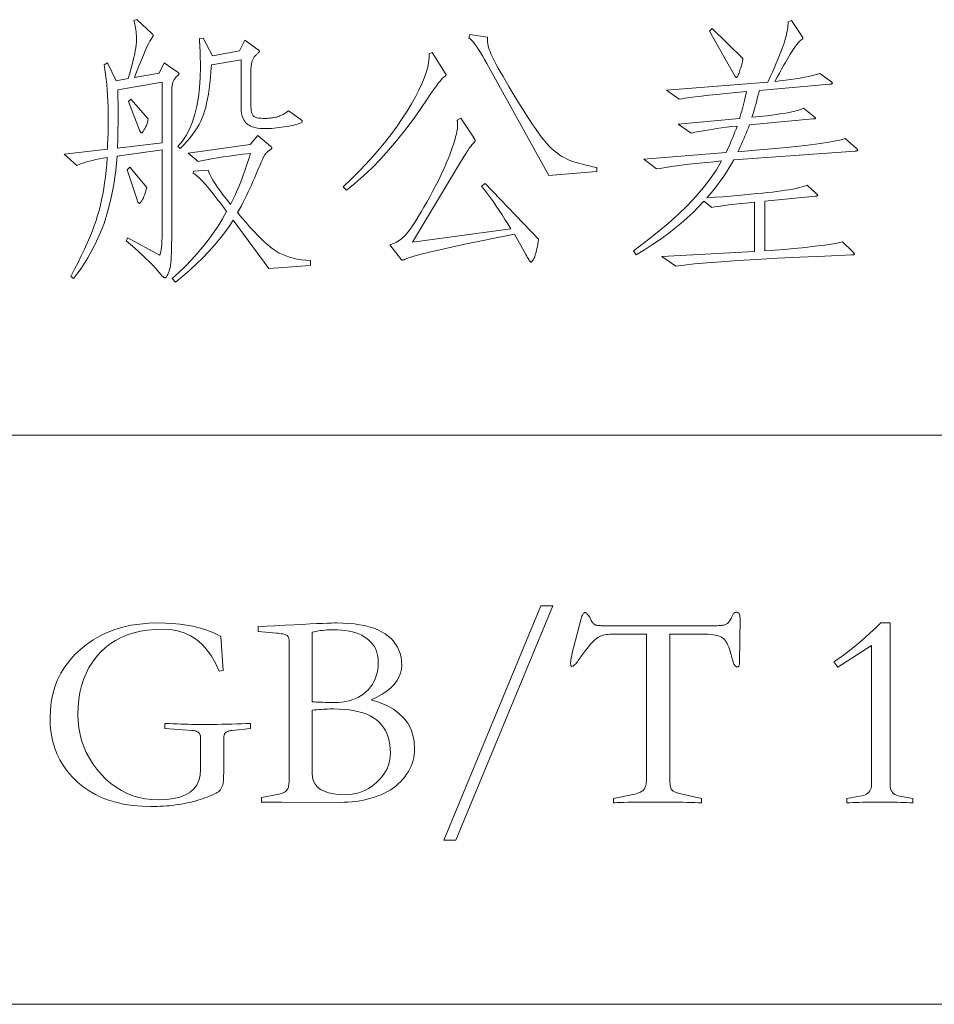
# Model space of a CAD drawing. Extents: x 0 to 1189, y 0 to 841.
# Tile 96 of 129: x 1041 to 1053, y 62 to 74. Entities that reach past the tile are written whole.
import ezdxf

# ---------------------------------------------------------------- set-up
doc = ezdxf.new("R2010")
doc.units = 0

msp = doc.modelspace()

# ---------------------------------------------------------------- linework, layer by layer
at = {"color": 7, "lineweight": 13}
for p, q in [((1026.5, 69), (1064, 69)), ((1026.5, 62), (1064, 62))]:
    msp.add_line(p, q, dxfattribs=at)
for points in [[(1043.234, 73.579), (1043.405, 73.461), (1043.406, 73.459), (1043.408, 73.457), (1043.41, 73.455), (1043.411, 73.453), (1043.412, 73.451), (1043.413, 73.45), (1043.414, 73.448), (1043.415, 73.447), (1043.415, 73.445), (1043.415, 73.444), (1043.415, 73.442), (1043.415, 73.441), (1043.414, 73.439), (1043.413, 73.437), (1043.412, 73.436), (1043.411, 73.434), (1043.41, 73.432), (1043.408, 73.43), (1043.406, 73.428), (1043.405, 73.426), (1043.395, 73.418), (1043.385, 73.409), (1043.377, 73.401), (1043.369, 73.392), (1043.362, 73.383), (1043.356, 73.374), (1043.35, 73.365), (1043.346, 73.356), (1043.342, 73.347), (1043.339, 73.338), (1043.336, 73.328), (1043.334, 73.317), (1043.332, 73.305), (1043.33, 73.293), (1043.328, 73.279), (1043.327, 73.265), (1043.326, 73.249), (1043.325, 73.233), (1043.325, 73.216), (1043.325, 73.197), (1043.325, 71.414), (1043.324, 71.353), (1043.323, 71.297), (1043.322, 71.246), (1043.32, 71.199), (1043.317, 71.157), (1043.313, 71.12), (1043.309, 71.087), (1043.305, 71.059), (1043.299, 71.036), (1043.293, 71.017), (1043.287, 71.001), (1043.281, 70.988), (1043.276, 70.975), (1043.271, 70.965), (1043.265, 70.956), (1043.26, 70.948), (1043.256, 70.943), (1043.251, 70.939), (1043.247, 70.936), (1043.243, 70.935), (1043.239, 70.936), (1043.235, 70.937), (1043.231, 70.938), (1043.227, 70.94), (1043.223, 70.943), (1043.218, 70.947), (1043.214, 70.951), (1043.209, 70.955), (1043.205, 70.961), (1043.2, 70.967), (1043.167, 71.005), (1043.132, 71.045), (1043.095, 71.085), (1043.055, 71.126), (1043.012, 71.168), (1042.968, 71.211), (1042.92, 71.254), (1042.87, 71.299), (1042.818, 71.344), (1042.763, 71.39), (1042.787, 71.428), (1043.176, 71.213), (1043.182, 71.224), (1043.187, 71.239), (1043.191, 71.259), (1043.196, 71.283), (1043.199, 71.313), (1043.202, 71.347), (1043.204, 71.385), (1043.206, 71.428), (1043.206, 71.476), (1043.207, 71.529), (1043.207, 72.51), (1042.652, 72.431), (1042.637, 72.254), (1042.614, 72.083), (1042.582, 71.918), (1042.541, 71.758), (1042.492, 71.605), (1042.434, 71.457), (1042.368, 71.316), (1042.293, 71.18), (1042.21, 71.049), (1042.117, 70.925), (1042.083, 70.953), (1042.129, 71.04), (1042.173, 71.125), (1042.213, 71.207), (1042.251, 71.286), (1042.285, 71.362), (1042.317, 71.436), (1042.346, 71.506), (1042.371, 71.574), (1042.394, 71.64), (1042.414, 71.702), (1042.432, 71.764), (1042.448, 71.828), (1042.463, 71.894), (1042.477, 71.962), (1042.489, 72.033), (1042.5, 72.105), (1042.51, 72.179), (1042.518, 72.255), (1042.525, 72.333), (1042.53, 72.413), (1042.482, 72.405), (1042.436, 72.397), (1042.392, 72.389), (1042.351, 72.379), (1042.313, 72.37), (1042.277, 72.36), (1042.244, 72.35), (1042.213, 72.339), (1042.185, 72.328), (1042.159, 72.316), (1042, 72.455), (1042.534, 72.517), (1042.536, 72.554), (1042.537, 72.59), (1042.539, 72.627), (1042.54, 72.663), (1042.542, 72.699), (1042.542, 72.734), (1042.543, 72.77), (1042.544, 72.805), (1042.544, 72.84), (1042.544, 72.875), (1042.544, 72.955), (1042.542, 73.032), (1042.539, 73.106), (1042.536, 73.178), (1042.531, 73.248), (1042.525, 73.314), (1042.519, 73.378), (1042.511, 73.44), (1042.502, 73.498), (1042.492, 73.555), (1042.537, 73.579), (1042.641, 73.357), (1042.791, 73.385), (1042.81, 73.452), (1042.827, 73.515), (1042.842, 73.573), (1042.855, 73.627), (1042.866, 73.677), (1042.875, 73.722), (1042.882, 73.763), (1042.887, 73.8), (1042.89, 73.832), (1042.891, 73.86), (1042.891, 73.885), (1042.89, 73.911), (1042.888, 73.935), (1042.886, 73.96), (1042.883, 73.984), (1042.88, 74.008), (1042.876, 74.031), (1042.871, 74.054), (1042.866, 74.077), (1042.86, 74.099), (1042.895, 74.11), (1043.085, 73.936), (1043.087, 73.934), (1043.089, 73.932), (1043.091, 73.93), (1043.092, 73.928), (1043.093, 73.926), (1043.094, 73.924), (1043.095, 73.922), (1043.095, 73.921), (1043.096, 73.919), (1043.096, 73.917), (1043.096, 73.915), (1043.095, 73.913), (1043.095, 73.911), (1043.094, 73.909), (1043.093, 73.906), (1043.092, 73.904), (1043.091, 73.901), (1043.089, 73.898), (1043.087, 73.894), (1043.085, 73.891), (1043.072, 73.872), (1043.057, 73.846), (1043.039, 73.813), (1043.02, 73.774), (1043, 73.728), (1042.977, 73.675), (1042.952, 73.616), (1042.926, 73.55), (1042.897, 73.478), (1042.867, 73.398), (1043.172, 73.451)], [(1051.744, 72.531), (1051.748, 72.528), (1051.752, 72.525), (1051.755, 72.522), (1051.757, 72.519), (1051.76, 72.516), (1051.762, 72.514), (1051.763, 72.511), (1051.764, 72.509), (1051.765, 72.507), (1051.765, 72.505), (1051.765, 72.504), (1051.764, 72.502), (1051.762, 72.5), (1051.76, 72.499), (1051.757, 72.498), (1051.754, 72.497), (1051.75, 72.496), (1051.745, 72.495), (1051.74, 72.494), (1051.734, 72.493), (1050.239, 72.386), (1050.21, 72.335), (1050.18, 72.285), (1050.149, 72.236), (1050.118, 72.187), (1050.085, 72.14), (1050.052, 72.094), (1050.017, 72.048), (1049.982, 72.004), (1049.946, 71.96), (1049.909, 71.917), (1050.011, 71.925), (1050.108, 71.933), (1050.2, 71.941), (1050.288, 71.949), (1050.371, 71.956), (1050.449, 71.963), (1050.523, 71.97), (1050.592, 71.977), (1050.656, 71.984), (1050.716, 71.99), (1050.771, 71.996), (1050.824, 72.003), (1050.874, 72.011), (1050.921, 72.018), (1050.965, 72.026), (1051.006, 72.035), (1051.044, 72.044), (1051.079, 72.053), (1051.111, 72.063), (1051.141, 72.073), (1051.252, 71.973), (1051.255, 71.969), (1051.259, 71.966), (1051.262, 71.963), (1051.265, 71.96), (1051.267, 71.958), (1051.269, 71.956), (1051.271, 71.954), (1051.271, 71.952), (1051.272, 71.95), (1051.272, 71.948), (1051.272, 71.947), (1051.271, 71.946), (1051.27, 71.945), (1051.268, 71.943), (1051.265, 71.942), (1051.262, 71.941), (1051.259, 71.94), (1051.255, 71.94), (1051.25, 71.939), (1051.245, 71.938), (1050.62, 71.879), (1050.62, 71.265), (1050.745, 71.274), (1050.864, 71.284), (1050.976, 71.294), (1051.081, 71.304), (1051.18, 71.315), (1051.273, 71.327), (1051.359, 71.338), (1051.438, 71.35), (1051.511, 71.363), (1051.578, 71.376), (1051.703, 71.255), (1051.707, 71.251), (1051.71, 71.248), (1051.713, 71.245), (1051.716, 71.242), (1051.718, 71.239), (1051.72, 71.236), (1051.721, 71.234), (1051.723, 71.231), (1051.723, 71.229), (1051.723, 71.227), (1051.723, 71.225), (1051.722, 71.223), (1051.721, 71.222), (1051.718, 71.22), (1051.716, 71.219), (1051.712, 71.218), (1051.708, 71.217), (1051.703, 71.217), (1051.698, 71.217), (1051.692, 71.216), (1051.36, 71.203), (1051.054, 71.189), (1050.773, 71.175), (1050.518, 71.161), (1050.289, 71.147), (1050.085, 71.133), (1049.907, 71.119), (1049.755, 71.105), (1049.628, 71.092), (1049.527, 71.078), (1049.354, 71.199), (1050.495, 71.258), (1050.495, 71.865), (1050.421, 71.858), (1050.352, 71.851), (1050.288, 71.845), (1050.228, 71.838), (1050.174, 71.831), (1050.124, 71.825), (1050.078, 71.818), (1050.038, 71.812), (1050.002, 71.806), (1049.971, 71.799), (1049.871, 71.876), (1049.807, 71.807), (1049.739, 71.738), (1049.666, 71.671), (1049.589, 71.604), (1049.508, 71.537), (1049.423, 71.472), (1049.333, 71.407), (1049.239, 71.343), (1049.141, 71.279), (1049.038, 71.216), (1049.004, 71.268), (1049.156, 71.38), (1049.299, 71.491), (1049.432, 71.602), (1049.555, 71.713), (1049.669, 71.824), (1049.772, 71.934), (1049.866, 72.044), (1049.951, 72.153), (1050.025, 72.263), (1050.089, 72.372), (1049.995, 72.363), (1049.904, 72.354), (1049.816, 72.345), (1049.731, 72.336), (1049.65, 72.327), (1049.571, 72.317), (1049.496, 72.307), (1049.423, 72.296), (1049.354, 72.285), (1049.288, 72.275), (1049.135, 72.396), (1050.145, 72.476), (1050.159, 72.504), (1050.172, 72.533), (1050.186, 72.563), (1050.2, 72.594), (1050.213, 72.627), (1050.227, 72.66), (1050.24, 72.694), (1050.254, 72.729), (1050.267, 72.765), (1050.28, 72.802), (1050.214, 72.794), (1050.15, 72.786), (1050.088, 72.778), (1050.028, 72.77), (1049.971, 72.761), (1049.915, 72.752), (1049.862, 72.743), (1049.811, 72.734), (1049.762, 72.725), (1049.715, 72.715), (1049.555, 72.826), (1050.311, 72.895), (1050.32, 72.924), (1050.328, 72.954), (1050.337, 72.985), (1050.345, 73.016), (1050.354, 73.049), (1050.363, 73.082), (1050.371, 73.117), (1050.38, 73.152), (1050.389, 73.188), (1050.398, 73.225), (1050.265, 73.213), (1050.143, 73.201), (1050.032, 73.19), (1049.932, 73.18), (1049.843, 73.17), (1049.765, 73.161), (1049.699, 73.153), (1049.643, 73.145), (1049.599, 73.138), (1049.566, 73.131), (1049.413, 73.242), (1050.658, 73.343), (1050.687, 73.406), (1050.714, 73.466), (1050.739, 73.523), (1050.762, 73.576), (1050.783, 73.626), (1050.802, 73.672), (1050.819, 73.715), (1050.834, 73.754), (1050.847, 73.789), (1050.858, 73.822), (1050.867, 73.852), (1050.876, 73.881), (1050.883, 73.909), (1050.89, 73.937), (1050.896, 73.963), (1050.9, 73.989), (1050.904, 74.013), (1050.906, 74.037), (1050.908, 74.06), (1050.908, 74.082), (1050.95, 74.099), (1051.082, 73.902), (1051.083, 73.899), (1051.084, 73.896), (1051.085, 73.894), (1051.086, 73.892), (1051.087, 73.889), (1051.087, 73.887), (1051.088, 73.885), (1051.088, 73.884), (1051.089, 73.882), (1051.089, 73.881), (1051.088, 73.879), (1051.088, 73.878), (1051.088, 73.877), (1051.087, 73.875), (1051.086, 73.874), (1051.085, 73.872), (1051.083, 73.871), (1051.082, 73.87), (1051.08, 73.868), (1051.078, 73.867), (1051.069, 73.861), (1051.06, 73.854), (1051.05, 73.845), (1051.04, 73.834), (1051.029, 73.822), (1051.018, 73.808), (1051.005, 73.792), (1050.993, 73.775), (1050.979, 73.756), (1050.965, 73.735), (1050.95, 73.712), (1050.934, 73.685), (1050.916, 73.655), (1050.896, 73.622), (1050.875, 73.585), (1050.852, 73.545), (1050.828, 73.501), (1050.802, 73.454), (1050.774, 73.404), (1050.745, 73.35), (1050.812, 73.357), (1050.877, 73.365), (1050.939, 73.373), (1050.999, 73.382), (1051.056, 73.392), (1051.11, 73.402), (1051.161, 73.412), (1051.21, 73.423), (1051.256, 73.435), (1051.3, 73.447), (1051.428, 73.353), (1051.433, 73.35), (1051.437, 73.347), (1051.441, 73.344), (1051.444, 73.341), (1051.447, 73.338), (1051.449, 73.336), (1051.451, 73.333), (1051.452, 73.331), (1051.453, 73.329), (1051.453, 73.327), (1051.452, 73.326), (1051.451, 73.324), (1051.45, 73.323), (1051.447, 73.321), (1051.444, 73.32), (1051.44, 73.319), (1051.436, 73.318), (1051.431, 73.317), (1051.425, 73.316), (1051.418, 73.315), (1050.554, 73.239), (1050.543, 73.196), (1050.533, 73.155), (1050.523, 73.116), (1050.513, 73.08), (1050.503, 73.046), (1050.494, 73.014), (1050.485, 72.984), (1050.477, 72.957), (1050.468, 72.932), (1050.461, 72.909), (1050.56, 72.919), (1050.651, 72.929), (1050.735, 72.94), (1050.811, 72.95), (1050.879, 72.961), (1050.938, 72.973), (1050.99, 72.984), (1051.035, 72.996), (1051.071, 73.008), (1051.099, 73.02), (1051.22, 72.923), (1051.225, 72.919), (1051.229, 72.916), (1051.233, 72.912), (1051.236, 72.909), (1051.239, 72.906), (1051.241, 72.904), (1051.242, 72.902), (1051.244, 72.9), (1051.244, 72.898), (1051.245, 72.897), (1051.244, 72.896), (1051.243, 72.895), (1051.242, 72.894), (1051.24, 72.893), (1051.237, 72.892), (1051.233, 72.892), (1051.229, 72.891), (1051.225, 72.89), (1051.219, 72.889), (1051.213, 72.889), (1050.433, 72.816), (1050.419, 72.78), (1050.405, 72.745), (1050.391, 72.71), (1050.377, 72.676), (1050.363, 72.643), (1050.348, 72.61), (1050.334, 72.578), (1050.32, 72.547), (1050.305, 72.516), (1050.291, 72.486), (1050.507, 72.504), (1050.704, 72.522), (1050.883, 72.539), (1051.043, 72.556), (1051.184, 72.572), (1051.306, 72.588), (1051.41, 72.604), (1051.495, 72.619), (1051.561, 72.634), (1051.609, 72.649)], [(1050.353, 73.631), (1050.351, 73.618), (1050.348, 73.605), (1050.345, 73.591), (1050.342, 73.577), (1050.338, 73.563), (1050.334, 73.548), (1050.33, 73.532), (1050.325, 73.517), (1050.32, 73.5), (1050.315, 73.483), (1050.309, 73.467), (1050.304, 73.453), (1050.299, 73.44), (1050.294, 73.429), (1050.29, 73.42), (1050.285, 73.412), (1050.281, 73.406), (1050.277, 73.402), (1050.273, 73.399), (1050.27, 73.398), (1050.268, 73.399), (1050.267, 73.399), (1050.266, 73.4), (1050.264, 73.401), (1050.263, 73.402), (1050.261, 73.403), (1050.26, 73.405), (1050.259, 73.407), (1050.257, 73.41), (1050.256, 73.412), (1049.94, 73.967), (1049.975, 74.002)], [(1044.903, 72.889), (1044.908, 72.885), (1044.913, 72.882), (1044.917, 72.878), (1044.921, 72.875), (1044.924, 72.872), (1044.927, 72.869), (1044.928, 72.866), (1044.93, 72.863), (1044.931, 72.86), (1044.931, 72.857), (1044.929, 72.852), (1044.925, 72.847), (1044.917, 72.842), (1044.905, 72.837), (1044.891, 72.831), (1044.873, 72.826), (1044.853, 72.82), (1044.829, 72.814), (1044.802, 72.808), (1044.771, 72.802), (1044.74, 72.796), (1044.708, 72.791), (1044.677, 72.786), (1044.646, 72.782), (1044.615, 72.778), (1044.584, 72.776), (1044.554, 72.773), (1044.524, 72.772), (1044.494, 72.771), (1044.464, 72.771), (1044.436, 72.771), (1044.408, 72.773), (1044.383, 72.776), (1044.359, 72.781), (1044.336, 72.786), (1044.315, 72.793), (1044.296, 72.801), (1044.278, 72.811), (1044.262, 72.821), (1044.247, 72.833), (1044.234, 72.846), (1044.223, 72.861), (1044.212, 72.878), (1044.203, 72.896), (1044.195, 72.915), (1044.189, 72.937), (1044.184, 72.96), (1044.181, 72.984), (1044.179, 73.01), (1044.178, 73.038), (1044.178, 73.614), (1043.814, 73.555), (1043.808, 73.474), (1043.801, 73.398), (1043.793, 73.326), (1043.785, 73.258), (1043.776, 73.195), (1043.766, 73.136), (1043.755, 73.081), (1043.743, 73.031), (1043.73, 72.984), (1043.717, 72.942), (1043.701, 72.902), (1043.683, 72.862), (1043.662, 72.821), (1043.637, 72.78), (1043.61, 72.738), (1043.58, 72.696), (1043.547, 72.654), (1043.51, 72.611), (1043.471, 72.568), (1043.429, 72.524), (1043.401, 72.549), (1043.454, 72.613), (1043.501, 72.685), (1043.543, 72.765), (1043.579, 72.852), (1043.609, 72.946), (1043.634, 73.047), (1043.654, 73.156), (1043.667, 73.272), (1043.676, 73.396), (1043.679, 73.527), (1043.678, 73.559), (1043.678, 73.592), (1043.677, 73.625), (1043.676, 73.66), (1043.675, 73.694), (1043.674, 73.73), (1043.672, 73.766), (1043.67, 73.802), (1043.667, 73.839), (1043.665, 73.877), (1043.71, 73.884), (1043.828, 73.666), (1044.157, 73.725), (1044.223, 73.856), (1044.39, 73.738), (1044.392, 73.737), (1044.395, 73.736), (1044.397, 73.734), (1044.399, 73.732), (1044.4, 73.731), (1044.401, 73.729), (1044.402, 73.727), (1044.403, 73.725), (1044.403, 73.723), (1044.404, 73.721), (1044.403, 73.719), (1044.402, 73.716), (1044.4, 73.713), (1044.398, 73.709), (1044.395, 73.706), (1044.391, 73.701), (1044.386, 73.696), (1044.38, 73.691), (1044.374, 73.686), (1044.367, 73.679), (1044.36, 73.673), (1044.353, 73.666), (1044.347, 73.66), (1044.341, 73.652), (1044.336, 73.645), (1044.331, 73.637), (1044.326, 73.629), (1044.322, 73.621), (1044.318, 73.612), (1044.315, 73.603), (1044.312, 73.594), (1044.31, 73.583), (1044.307, 73.572), (1044.305, 73.56), (1044.303, 73.548), (1044.302, 73.534), (1044.301, 73.52), (1044.3, 73.504), (1044.3, 73.488), (1044.3, 73.471), (1044.3, 73.052), (1044.3, 73.033), (1044.301, 73.017), (1044.302, 73.001), (1044.304, 72.987), (1044.307, 72.974), (1044.31, 72.962), (1044.314, 72.951), (1044.318, 72.942), (1044.323, 72.934), (1044.329, 72.927), (1044.336, 72.921), (1044.344, 72.915), (1044.353, 72.911), (1044.364, 72.907), (1044.377, 72.903), (1044.391, 72.9), (1044.406, 72.898), (1044.423, 72.897), (1044.441, 72.896), (1044.461, 72.895), (1044.481, 72.896), (1044.5, 72.896), (1044.519, 72.897), (1044.537, 72.899), (1044.554, 72.901), (1044.571, 72.903), (1044.586, 72.906), (1044.601, 72.909), (1044.615, 72.912), (1044.629, 72.916), (1044.642, 72.921), (1044.655, 72.926), (1044.669, 72.932), (1044.682, 72.938), (1044.695, 72.945), (1044.708, 72.953), (1044.721, 72.961), (1044.734, 72.97), (1044.748, 72.979), (1044.761, 72.989)], [(1048.556, 72.243), (1047.966, 72.195), (1047.2, 73.572), (1047.173, 73.621), (1047.148, 73.666), (1047.123, 73.707), (1047.1, 73.744), (1047.077, 73.777), (1047.056, 73.807), (1047.036, 73.833), (1047.016, 73.855), (1046.998, 73.873), (1046.981, 73.888), (1046.992, 73.929), (1047.21, 73.895), (1047.209, 73.875), (1047.209, 73.855), (1047.211, 73.834), (1047.214, 73.813), (1047.218, 73.79), (1047.224, 73.767), (1047.232, 73.742), (1047.241, 73.717), (1047.252, 73.691), (1047.264, 73.664), (1047.278, 73.634), (1047.296, 73.599), (1047.317, 73.56), (1047.342, 73.515), (1047.37, 73.466), (1047.401, 73.411), (1047.435, 73.352), (1047.473, 73.288), (1047.514, 73.219), (1047.559, 73.145), (1047.604, 73.071), (1047.647, 73.002), (1047.688, 72.937), (1047.727, 72.877), (1047.764, 72.821), (1047.799, 72.77), (1047.832, 72.724), (1047.862, 72.682), (1047.891, 72.645), (1047.918, 72.613), (1047.943, 72.583), (1047.969, 72.556), (1047.995, 72.53), (1048.021, 72.506), (1048.047, 72.484), (1048.074, 72.464), (1048.1, 72.445), (1048.126, 72.428), (1048.153, 72.413), (1048.18, 72.399), (1048.207, 72.387), (1048.237, 72.375), (1048.269, 72.363), (1048.303, 72.352), (1048.34, 72.341), (1048.378, 72.331), (1048.418, 72.32), (1048.461, 72.311), (1048.506, 72.301), (1048.553, 72.292)], [(1046.69, 73.454), (1046.692, 73.451), (1046.693, 73.449), (1046.695, 73.446), (1046.696, 73.444), (1046.698, 73.441), (1046.698, 73.439), (1046.699, 73.437), (1046.7, 73.435), (1046.7, 73.433), (1046.7, 73.431), (1046.7, 73.43), (1046.699, 73.428), (1046.699, 73.426), (1046.697, 73.424), (1046.696, 73.422), (1046.694, 73.42), (1046.692, 73.418), (1046.689, 73.416), (1046.686, 73.414), (1046.683, 73.412), (1046.671, 73.403), (1046.657, 73.389), (1046.641, 73.372), (1046.623, 73.351), (1046.603, 73.327), (1046.581, 73.298), (1046.557, 73.265), (1046.532, 73.229), (1046.504, 73.189), (1046.475, 73.145), (1046.381, 73.005), (1046.286, 72.871), (1046.189, 72.743), (1046.092, 72.621), (1045.992, 72.504), (1045.892, 72.394), (1045.79, 72.289), (1045.686, 72.191), (1045.582, 72.098), (1045.476, 72.011), (1045.434, 72.052), (1045.532, 72.147), (1045.626, 72.241), (1045.716, 72.335), (1045.801, 72.428), (1045.882, 72.522), (1045.959, 72.615), (1046.031, 72.708), (1046.099, 72.801), (1046.162, 72.893), (1046.221, 72.986), (1046.275, 73.076), (1046.323, 73.161), (1046.365, 73.243), (1046.401, 73.32), (1046.431, 73.392), (1046.455, 73.461), (1046.474, 73.525), (1046.486, 73.584), (1046.492, 73.639), (1046.492, 73.69), (1046.53, 73.707)], [(1043.207, 72.597), (1043.207, 73.343), (1042.662, 73.249), (1042.663, 73.22), (1042.663, 73.191), (1042.664, 73.16), (1042.664, 73.129), (1042.665, 73.096), (1042.665, 73.063), (1042.665, 73.029), (1042.665, 72.994), (1042.666, 72.958), (1042.666, 72.921), (1042.666, 72.884), (1042.665, 72.846), (1042.665, 72.808), (1042.664, 72.77), (1042.664, 72.731), (1042.663, 72.692), (1042.662, 72.652), (1042.661, 72.612), (1042.66, 72.572), (1042.659, 72.531)], [(1043.037, 72.889), (1043.033, 72.874), (1043.03, 72.86), (1043.026, 72.847), (1043.021, 72.834), (1043.017, 72.822), (1043.013, 72.81), (1043.008, 72.798), (1043.003, 72.788), (1042.999, 72.777), (1042.993, 72.767), (1042.988, 72.758), (1042.984, 72.75), (1042.979, 72.742), (1042.975, 72.736), (1042.971, 72.731), (1042.967, 72.726), (1042.964, 72.723), (1042.961, 72.72), (1042.958, 72.719), (1042.955, 72.719), (1042.953, 72.719), (1042.95, 72.72), (1042.948, 72.721), (1042.945, 72.724), (1042.943, 72.726), (1042.94, 72.73), (1042.937, 72.734), (1042.935, 72.739), (1042.932, 72.744), (1042.929, 72.75), (1042.794, 73.104), (1042.822, 73.131)], [(1047.838, 71.411), (1047.833, 71.378), (1047.828, 71.348), (1047.823, 71.32), (1047.818, 71.295), (1047.813, 71.271), (1047.808, 71.25), (1047.802, 71.23), (1047.797, 71.213), (1047.792, 71.198), (1047.786, 71.185), (1047.781, 71.174), (1047.775, 71.164), (1047.77, 71.155), (1047.765, 71.147), (1047.761, 71.141), (1047.756, 71.136), (1047.752, 71.132), (1047.748, 71.129), (1047.744, 71.127), (1047.741, 71.126), (1047.74, 71.127), (1047.737, 71.13), (1047.734, 71.135), (1047.73, 71.141), (1047.724, 71.15), (1047.718, 71.16), (1047.71, 71.172), (1047.702, 71.186), (1047.693, 71.202), (1047.682, 71.22), (1047.54, 71.47), (1047.318, 71.426), (1047.115, 71.385), (1046.932, 71.347), (1046.768, 71.312), (1046.623, 71.28), (1046.498, 71.25), (1046.392, 71.224), (1046.305, 71.2), (1046.238, 71.179), (1046.19, 71.161), (1046.187, 71.16), (1046.183, 71.158), (1046.18, 71.157), (1046.177, 71.156), (1046.175, 71.156), (1046.172, 71.155), (1046.169, 71.155), (1046.167, 71.154), (1046.165, 71.154), (1046.162, 71.154), (1046.16, 71.154), (1046.158, 71.155), (1046.156, 71.156), (1046.154, 71.157), (1046.151, 71.158), (1046.149, 71.16), (1046.146, 71.162), (1046.144, 71.165), (1046.141, 71.168), (1046.138, 71.171), (1046.01, 71.341), (1046.031, 71.348), (1046.052, 71.356), (1046.072, 71.365), (1046.091, 71.375), (1046.11, 71.386), (1046.129, 71.398), (1046.147, 71.411), (1046.164, 71.425), (1046.181, 71.44), (1046.197, 71.456), (1046.214, 71.475), (1046.233, 71.499), (1046.255, 71.528), (1046.278, 71.562), (1046.303, 71.6), (1046.331, 71.644), (1046.361, 71.692), (1046.392, 71.746), (1046.426, 71.804), (1046.463, 71.867), (1046.499, 71.932), (1046.533, 71.995), (1046.566, 72.057), (1046.597, 72.117), (1046.626, 72.176), (1046.653, 72.233), (1046.679, 72.289), (1046.703, 72.344), (1046.725, 72.397), (1046.745, 72.448), (1046.764, 72.497), (1046.78, 72.544), (1046.795, 72.588), (1046.807, 72.629), (1046.818, 72.668), (1046.827, 72.704), (1046.834, 72.738), (1046.839, 72.769), (1046.841, 72.797), (1046.842, 72.823), (1046.842, 72.829), (1046.842, 72.835), (1046.842, 72.84), (1046.841, 72.846), (1046.841, 72.851), (1046.84, 72.856), (1046.839, 72.861), (1046.838, 72.866), (1046.837, 72.87), (1046.835, 72.875), (1046.88, 72.899), (1047.044, 72.653), (1047.046, 72.649), (1047.049, 72.645), (1047.051, 72.641), (1047.052, 72.638), (1047.054, 72.634), (1047.055, 72.631), (1047.056, 72.629), (1047.057, 72.626), (1047.057, 72.624), (1047.057, 72.621), (1047.057, 72.619), (1047.057, 72.617), (1047.056, 72.615), (1047.055, 72.612), (1047.053, 72.609), (1047.051, 72.606), (1047.049, 72.603), (1047.046, 72.6), (1047.043, 72.597), (1047.04, 72.594), (1047.03, 72.584), (1047.018, 72.57), (1047.003, 72.551), (1046.986, 72.528), (1046.967, 72.5), (1046.946, 72.468), (1046.923, 72.431), (1046.897, 72.391), (1046.869, 72.345), (1046.839, 72.295), (1046.287, 71.373), (1047.495, 71.539), (1047.46, 71.597), (1047.425, 71.653), (1047.39, 71.709), (1047.354, 71.763), (1047.318, 71.816), (1047.283, 71.868), (1047.247, 71.918), (1047.21, 71.968), (1047.174, 72.016), (1047.137, 72.063), (1047.182, 72.094)], [(1045.031, 71.088), (1044.521, 71.05), (1044.081, 71.643), (1044.03, 71.565), (1043.974, 71.487), (1043.914, 71.41), (1043.849, 71.333), (1043.78, 71.257), (1043.707, 71.181), (1043.629, 71.106), (1043.547, 71.031), (1043.461, 70.957), (1043.37, 70.883), (1043.332, 70.925), (1043.414, 71), (1043.493, 71.077), (1043.568, 71.155), (1043.64, 71.235), (1043.709, 71.317), (1043.774, 71.4), (1043.836, 71.486), (1043.895, 71.572), (1043.95, 71.661), (1044.001, 71.751), (1043.942, 71.831), (1043.886, 71.904), (1043.834, 71.969), (1043.787, 72.028), (1043.744, 72.079), (1043.704, 72.122), (1043.669, 72.158), (1043.638, 72.187), (1043.611, 72.208), (1043.588, 72.222), (1043.595, 72.247), (1043.772, 72.261), (1043.78, 72.236), (1043.792, 72.207), (1043.809, 72.174), (1043.83, 72.138), (1043.855, 72.098), (1043.885, 72.053), (1043.92, 72.005), (1043.959, 71.953), (1044.002, 71.897), (1044.05, 71.837), (1044.078, 71.894), (1044.105, 71.952), (1044.131, 72.012), (1044.157, 72.073), (1044.182, 72.135), (1044.205, 72.198), (1044.229, 72.263), (1044.251, 72.329), (1044.272, 72.397), (1044.293, 72.465), (1044.199, 72.454), (1044.113, 72.442), (1044.032, 72.431), (1043.958, 72.421), (1043.891, 72.411), (1043.83, 72.401), (1043.776, 72.391), (1043.728, 72.382), (1043.686, 72.373), (1043.651, 72.365), (1043.526, 72.469), (1044.289, 72.573), (1044.386, 72.684), (1044.546, 72.552), (1044.548, 72.55), (1044.55, 72.548), (1044.551, 72.546), (1044.552, 72.544), (1044.554, 72.542), (1044.555, 72.54), (1044.555, 72.537), (1044.556, 72.535), (1044.556, 72.533), (1044.556, 72.531), (1044.556, 72.529), (1044.555, 72.527), (1044.553, 72.524), (1044.55, 72.521), (1044.547, 72.518), (1044.543, 72.514), (1044.538, 72.511), (1044.533, 72.507), (1044.527, 72.503), (1044.52, 72.498), (1044.513, 72.493), (1044.506, 72.488), (1044.499, 72.482), (1044.492, 72.476), (1044.486, 72.469), (1044.48, 72.461), (1044.474, 72.453), (1044.468, 72.444), (1044.463, 72.435), (1044.457, 72.425), (1044.452, 72.414), (1044.444, 72.399), (1044.436, 72.381), (1044.427, 72.359), (1044.416, 72.334), (1044.404, 72.306), (1044.39, 72.275), (1044.376, 72.241), (1044.36, 72.203), (1044.343, 72.162), (1044.325, 72.119), (1044.306, 72.076), (1044.287, 72.034), (1044.267, 71.991), (1044.247, 71.949), (1044.226, 71.906), (1044.205, 71.864), (1044.182, 71.822), (1044.16, 71.779), (1044.136, 71.737), (1044.189, 71.674), (1044.239, 71.614), (1044.288, 71.559), (1044.335, 71.508), (1044.379, 71.461), (1044.422, 71.418), (1044.463, 71.379), (1044.502, 71.344), (1044.539, 71.313), (1044.574, 71.286), (1044.609, 71.262), (1044.646, 71.24), (1044.686, 71.221), (1044.728, 71.204), (1044.773, 71.189), (1044.82, 71.176), (1044.869, 71.165), (1044.921, 71.157), (1044.975, 71.151), (1045.031, 71.147)], [(1043.019, 72.046), (1043.016, 72.031), (1043.012, 72.017), (1043.008, 72.003), (1043.004, 71.989), (1042.999, 71.976), (1042.994, 71.963), (1042.989, 71.95), (1042.984, 71.937), (1042.978, 71.924), (1042.973, 71.912), (1042.967, 71.9), (1042.961, 71.89), (1042.956, 71.881), (1042.951, 71.873), (1042.947, 71.866), (1042.942, 71.861), (1042.938, 71.857), (1042.934, 71.854), (1042.931, 71.852), (1042.927, 71.851), (1042.924, 71.852), (1042.921, 71.853), (1042.918, 71.855), (1042.915, 71.858), (1042.912, 71.862), (1042.909, 71.866), (1042.906, 71.872), (1042.904, 71.878), (1042.901, 71.885), (1042.898, 71.893), (1042.777, 72.264), (1042.811, 72.295)], [(1047.864, 66.902), (1048.013, 66.902), (1046.82, 64.019), (1046.674, 64.019)], [(1048.357, 66.728), (1048.362, 66.746), (1048.367, 66.761), (1048.372, 66.774), (1048.377, 66.786), (1048.382, 66.796), (1048.387, 66.804), (1048.392, 66.81), (1048.398, 66.815), (1048.403, 66.818), (1048.409, 66.819), (1048.414, 66.818), (1048.419, 66.816), (1048.425, 66.812), (1048.431, 66.806), (1048.437, 66.799), (1048.444, 66.791), (1048.451, 66.781), (1048.459, 66.77), (1048.467, 66.757), (1048.475, 66.742), (1048.481, 66.73), (1048.487, 66.719), (1048.493, 66.709), (1048.499, 66.7), (1048.505, 66.692), (1048.511, 66.685), (1048.517, 66.679), (1048.522, 66.675), (1048.528, 66.671), (1048.534, 66.668), (1048.54, 66.665), (1048.547, 66.663), (1048.555, 66.661), (1048.564, 66.66), (1048.574, 66.659), (1048.586, 66.657), (1048.598, 66.657), (1048.611, 66.656), (1048.626, 66.656), (1048.641, 66.656), (1049.984, 66.656), (1050.008, 66.656), (1050.03, 66.656), (1050.051, 66.657), (1050.07, 66.659), (1050.087, 66.66), (1050.102, 66.662), (1050.116, 66.665), (1050.128, 66.668), (1050.138, 66.671), (1050.147, 66.675), (1050.154, 66.679), (1050.162, 66.685), (1050.169, 66.692), (1050.177, 66.7), (1050.184, 66.709), (1050.191, 66.719), (1050.198, 66.731), (1050.206, 66.744), (1050.213, 66.758), (1050.22, 66.773), (1050.224, 66.783), (1050.228, 66.791), (1050.233, 66.798), (1050.238, 66.805), (1050.243, 66.81), (1050.248, 66.814), (1050.254, 66.818), (1050.26, 66.82), (1050.266, 66.822), (1050.272, 66.822), (1050.28, 66.821), (1050.288, 66.819), (1050.295, 66.816), (1050.301, 66.811), (1050.305, 66.805), (1050.31, 66.797), (1050.313, 66.788), (1050.315, 66.778), (1050.316, 66.766), (1050.317, 66.753), (1050.31, 66.205), (1050.31, 66.194), (1050.309, 66.185), (1050.307, 66.176), (1050.305, 66.169), (1050.303, 66.163), (1050.3, 66.158), (1050.296, 66.154), (1050.292, 66.151), (1050.287, 66.15), (1050.282, 66.149), (1050.275, 66.15), (1050.267, 66.153), (1050.26, 66.158), (1050.254, 66.165), (1050.247, 66.174), (1050.241, 66.185), (1050.235, 66.198), (1050.23, 66.213), (1050.225, 66.231), (1050.22, 66.25), (1050.212, 66.283), (1050.204, 66.313), (1050.195, 66.342), (1050.186, 66.369), (1050.177, 66.394), (1050.168, 66.416), (1050.158, 66.437), (1050.147, 66.455), (1050.137, 66.471), (1050.126, 66.486), (1050.114, 66.498), (1050.099, 66.509), (1050.081, 66.519), (1050.061, 66.528), (1050.038, 66.535), (1050.013, 66.541), (1049.985, 66.546), (1049.955, 66.549), (1049.922, 66.551), (1049.887, 66.551), (1049.453, 66.551), (1049.453, 64.765), (1049.453, 64.747), (1049.454, 64.73), (1049.455, 64.714), (1049.457, 64.7), (1049.459, 64.687), (1049.461, 64.675), (1049.464, 64.664), (1049.467, 64.655), (1049.471, 64.647), (1049.475, 64.64), (1049.48, 64.634), (1049.487, 64.628), (1049.494, 64.623), (1049.502, 64.617), (1049.511, 64.612), (1049.521, 64.608), (1049.532, 64.603), (1049.544, 64.599), (1049.557, 64.595), (1049.571, 64.591), (1049.841, 64.532), (1049.841, 64.477), (1049.803, 64.479), (1049.761, 64.481), (1049.716, 64.482), (1049.667, 64.484), (1049.614, 64.485), (1049.558, 64.486), (1049.499, 64.486), (1049.436, 64.487), (1049.37, 64.487), (1049.3, 64.487), (1049.213, 64.487), (1049.132, 64.487), (1049.059, 64.486), (1048.994, 64.486), (1048.936, 64.485), (1048.886, 64.484), (1048.843, 64.482), (1048.807, 64.481), (1048.78, 64.479), (1048.759, 64.477), (1048.759, 64.532), (1049.002, 64.581), (1049.021, 64.585), (1049.039, 64.59), (1049.056, 64.595), (1049.071, 64.601), (1049.085, 64.607), (1049.098, 64.613), (1049.109, 64.62), (1049.119, 64.627), (1049.127, 64.634), (1049.134, 64.642), (1049.14, 64.65), (1049.145, 64.66), (1049.15, 64.67), (1049.154, 64.681), (1049.157, 64.693), (1049.16, 64.706), (1049.162, 64.721), (1049.164, 64.736), (1049.165, 64.751), (1049.165, 64.768), (1049.165, 66.551), (1048.738, 66.551), (1048.716, 66.552), (1048.694, 66.55), (1048.673, 66.548), (1048.653, 66.545), (1048.634, 66.54), (1048.616, 66.534), (1048.598, 66.527), (1048.582, 66.519), (1048.566, 66.51), (1048.551, 66.499), (1048.536, 66.487), (1048.519, 66.472), (1048.501, 66.453), (1048.482, 66.432), (1048.462, 66.408), (1048.44, 66.382), (1048.417, 66.352), (1048.392, 66.32), (1048.366, 66.284), (1048.339, 66.246), (1048.327, 66.229), (1048.316, 66.214), (1048.305, 66.2), (1048.295, 66.188), (1048.286, 66.179), (1048.277, 66.17), (1048.269, 66.164), (1048.262, 66.16), (1048.255, 66.157), (1048.249, 66.156), (1048.246, 66.156), (1048.243, 66.158), (1048.24, 66.159), (1048.238, 66.162), (1048.236, 66.166), (1048.235, 66.17), (1048.233, 66.175), (1048.233, 66.18), (1048.232, 66.187), (1048.232, 66.194), (1048.232, 66.202), (1048.233, 66.211), (1048.233, 66.22), (1048.235, 66.23), (1048.236, 66.241), (1048.238, 66.252), (1048.24, 66.265), (1048.243, 66.277), (1048.246, 66.291), (1048.249, 66.305)], [(1044.294, 65.393), (1044.069, 65.369), (1044.057, 65.367), (1044.047, 65.365), (1044.037, 65.363), (1044.028, 65.361), (1044.019, 65.358), (1044.011, 65.355), (1044.004, 65.352), (1043.998, 65.349), (1043.992, 65.345), (1043.987, 65.341), (1043.983, 65.336), (1043.979, 65.331), (1043.976, 65.326), (1043.973, 65.32), (1043.97, 65.313), (1043.969, 65.306), (1043.967, 65.298), (1043.966, 65.29), (1043.965, 65.281), (1043.965, 65.271), (1043.965, 64.886), (1043.965, 64.863), (1043.965, 64.841), (1043.964, 64.82), (1043.964, 64.801), (1043.963, 64.784), (1043.962, 64.768), (1043.961, 64.754), (1043.96, 64.741), (1043.959, 64.73), (1043.958, 64.72), (1043.956, 64.711), (1043.954, 64.702), (1043.952, 64.694), (1043.949, 64.685), (1043.946, 64.677), (1043.943, 64.669), (1043.939, 64.661), (1043.935, 64.653), (1043.93, 64.646), (1043.925, 64.638), (1043.919, 64.631), (1043.91, 64.623), (1043.899, 64.615), (1043.886, 64.606), (1043.871, 64.598), (1043.854, 64.588), (1043.834, 64.579), (1043.812, 64.569), (1043.788, 64.559), (1043.762, 64.548), (1043.734, 64.538), (1043.705, 64.527), (1043.676, 64.518), (1043.645, 64.509), (1043.614, 64.5), (1043.582, 64.492), (1043.549, 64.484), (1043.515, 64.476), (1043.48, 64.47), (1043.444, 64.463), (1043.408, 64.457), (1043.372, 64.452), (1043.335, 64.447), (1043.298, 64.443), (1043.261, 64.44), (1043.223, 64.437), (1043.185, 64.435), (1043.147, 64.433), (1043.109, 64.432), (1043.07, 64.432), (1042.958, 64.435), (1042.852, 64.444), (1042.749, 64.459), (1042.652, 64.48), (1042.559, 64.507), (1042.471, 64.541), (1042.387, 64.58), (1042.308, 64.625), (1042.234, 64.676), (1042.164, 64.734), (1042.1, 64.796), (1042.043, 64.862), (1041.993, 64.931), (1041.949, 65.005), (1041.912, 65.081), (1041.882, 65.162), (1041.858, 65.246), (1041.841, 65.334), (1041.831, 65.426), (1041.828, 65.521), (1041.832, 65.623), (1041.843, 65.72), (1041.861, 65.814), (1041.888, 65.904), (1041.921, 65.99), (1041.962, 66.073), (1042.011, 66.151), (1042.067, 66.226), (1042.13, 66.297), (1042.201, 66.364), (1042.278, 66.426), (1042.359, 66.482), (1042.444, 66.53), (1042.533, 66.573), (1042.627, 66.609), (1042.725, 66.638), (1042.828, 66.661), (1042.934, 66.677), (1043.045, 66.687), (1043.16, 66.69), (1043.251, 66.689), (1043.339, 66.684), (1043.423, 66.675), (1043.505, 66.664), (1043.583, 66.649), (1043.659, 66.63), (1043.731, 66.609), (1043.801, 66.584), (1043.867, 66.555), (1043.93, 66.524), (1043.958, 66.107), (1043.909, 66.097), (1043.864, 66.195), (1043.813, 66.283), (1043.757, 66.361), (1043.695, 66.428), (1043.628, 66.485), (1043.556, 66.531), (1043.479, 66.567), (1043.396, 66.593), (1043.309, 66.609), (1043.216, 66.614), (1043.12, 66.611), (1043.028, 66.603), (1042.941, 66.588), (1042.858, 66.568), (1042.779, 66.543), (1042.705, 66.511), (1042.634, 66.475), (1042.568, 66.432), (1042.506, 66.383), (1042.449, 66.329), (1042.396, 66.271), (1042.349, 66.208), (1042.307, 66.141), (1042.271, 66.07), (1042.241, 65.996), (1042.216, 65.917), (1042.196, 65.834), (1042.182, 65.748), (1042.174, 65.657), (1042.171, 65.563), (1042.174, 65.48), (1042.183, 65.399), (1042.197, 65.32), (1042.217, 65.244), (1042.243, 65.169), (1042.274, 65.097), (1042.312, 65.027), (1042.354, 64.959), (1042.403, 64.893), (1042.458, 64.829), (1042.516, 64.769), (1042.577, 64.716), (1042.641, 64.669), (1042.707, 64.628), (1042.776, 64.594), (1042.848, 64.565), (1042.922, 64.543), (1042.999, 64.528), (1043.078, 64.518), (1043.16, 64.515), (1043.259, 64.519), (1043.347, 64.53), (1043.425, 64.549), (1043.493, 64.575), (1043.55, 64.608), (1043.597, 64.649), (1043.634, 64.697), (1043.66, 64.753), (1043.675, 64.816), (1043.68, 64.886), (1043.68, 65.271), (1043.68, 65.281), (1043.679, 65.291), (1043.678, 65.3), (1043.676, 65.308), (1043.674, 65.316), (1043.671, 65.323), (1043.668, 65.329), (1043.664, 65.335), (1043.659, 65.34), (1043.654, 65.344), (1043.649, 65.348), (1043.643, 65.352), (1043.636, 65.355), (1043.629, 65.358), (1043.621, 65.361), (1043.613, 65.363), (1043.604, 65.365), (1043.594, 65.366), (1043.584, 65.368), (1043.573, 65.369), (1043.24, 65.393), (1043.24, 65.455), (1043.292, 65.453), (1043.343, 65.45), (1043.392, 65.448), (1043.438, 65.446), (1043.484, 65.445), (1043.527, 65.444), (1043.568, 65.443), (1043.607, 65.442), (1043.645, 65.441), (1043.68, 65.441), (1043.748, 65.441), (1043.815, 65.442), (1043.88, 65.443), (1043.943, 65.444), (1044.006, 65.445), (1044.066, 65.446), (1044.125, 65.448), (1044.183, 65.45), (1044.24, 65.453), (1044.294, 65.455)], [(1044.388, 66.586), (1044.388, 66.645), (1044.593, 66.656), (1044.718, 66.662), (1044.832, 66.668), (1044.935, 66.673), (1045.028, 66.678), (1045.11, 66.682), (1045.181, 66.685), (1045.241, 66.687), (1045.29, 66.689), (1045.328, 66.69), (1045.356, 66.69), (1045.432, 66.689), (1045.504, 66.685), (1045.573, 66.678), (1045.637, 66.669), (1045.698, 66.657), (1045.756, 66.642), (1045.81, 66.625), (1045.86, 66.605), (1045.906, 66.582), (1045.949, 66.557), (1045.988, 66.529), (1046.023, 66.499), (1046.054, 66.466), (1046.08, 66.431), (1046.103, 66.394), (1046.121, 66.355), (1046.135, 66.313), (1046.146, 66.269), (1046.152, 66.222), (1046.154, 66.173), (1046.15, 66.122), (1046.139, 66.072), (1046.12, 66.024), (1046.094, 65.978), (1046.06, 65.934), (1046.019, 65.892), (1045.97, 65.852), (1045.914, 65.814), (1045.85, 65.777), (1045.779, 65.743), (1045.881, 65.711), (1045.972, 65.673), (1046.052, 65.628), (1046.121, 65.577), (1046.18, 65.52), (1046.228, 65.457), (1046.265, 65.388), (1046.292, 65.312), (1046.308, 65.231), (1046.313, 65.143), (1046.312, 65.106), (1046.309, 65.069), (1046.302, 65.033), (1046.294, 64.998), (1046.283, 64.963), (1046.27, 64.929), (1046.254, 64.895), (1046.236, 64.862), (1046.215, 64.83), (1046.192, 64.798), (1046.167, 64.767), (1046.14, 64.738), (1046.111, 64.71), (1046.081, 64.684), (1046.048, 64.66), (1046.015, 64.637), (1045.979, 64.616), (1045.941, 64.596), (1045.902, 64.578), (1045.861, 64.562), (1045.818, 64.547), (1045.775, 64.534), (1045.731, 64.522), (1045.686, 64.512), (1045.64, 64.503), (1045.593, 64.496), (1045.546, 64.491), (1045.497, 64.487), (1045.448, 64.485), (1045.398, 64.484), (1044.676, 64.487), (1044.43, 64.487), (1044.43, 64.543), (1044.648, 64.584), (1044.661, 64.587), (1044.673, 64.591), (1044.684, 64.595), (1044.695, 64.599), (1044.705, 64.604), (1044.714, 64.609), (1044.722, 64.615), (1044.729, 64.621), (1044.736, 64.628), (1044.742, 64.635), (1044.747, 64.643), (1044.752, 64.652), (1044.756, 64.662), (1044.76, 64.674), (1044.763, 64.687), (1044.765, 64.702), (1044.767, 64.717), (1044.769, 64.734), (1044.769, 64.752), (1044.77, 64.772), (1044.77, 66.451), (1044.77, 66.462), (1044.769, 66.472), (1044.768, 66.481), (1044.767, 66.49), (1044.765, 66.499), (1044.763, 66.506), (1044.76, 66.513), (1044.757, 66.52), (1044.754, 66.525), (1044.751, 66.531), (1044.746, 66.535), (1044.739, 66.54), (1044.73, 66.544), (1044.719, 66.548), (1044.707, 66.551), (1044.692, 66.555), (1044.675, 66.558), (1044.657, 66.561), (1044.636, 66.563), (1044.614, 66.565)], [(1045.054, 65.722), (1045.068, 65.72), (1045.084, 65.719), (1045.103, 65.717), (1045.126, 65.716), (1045.151, 65.715), (1045.18, 65.714), (1045.212, 65.713), (1045.246, 65.712), (1045.284, 65.712), (1045.325, 65.712), (1045.373, 65.713), (1045.419, 65.717), (1045.464, 65.724), (1045.506, 65.733), (1045.546, 65.745), (1045.585, 65.76), (1045.621, 65.777), (1045.656, 65.797), (1045.688, 65.82), (1045.719, 65.846), (1045.746, 65.873), (1045.772, 65.903), (1045.794, 65.934), (1045.813, 65.967), (1045.829, 66.002), (1045.842, 66.039), (1045.853, 66.078), (1045.86, 66.118), (1045.865, 66.16), (1045.866, 66.205), (1045.865, 66.242), (1045.86, 66.277), (1045.853, 66.311), (1045.843, 66.344), (1045.83, 66.374), (1045.815, 66.403), (1045.796, 66.43), (1045.775, 66.455), (1045.751, 66.479), (1045.724, 66.501), (1045.694, 66.521), (1045.662, 66.539), (1045.627, 66.555), (1045.59, 66.569), (1045.55, 66.581), (1045.508, 66.59), (1045.463, 66.597), (1045.416, 66.603), (1045.366, 66.606), (1045.314, 66.607), (1045.287, 66.607), (1045.261, 66.606), (1045.234, 66.604), (1045.208, 66.602), (1045.182, 66.599), (1045.156, 66.596), (1045.13, 66.592), (1045.104, 66.587), (1045.079, 66.582), (1045.054, 66.576)], [(1052.443, 64.477), (1052.407, 64.479), (1052.369, 64.481), (1052.331, 64.482), (1052.292, 64.484), (1052.252, 64.485), (1052.211, 64.486), (1052.169, 64.486), (1052.126, 64.487), (1052.082, 64.487), (1052.037, 64.487), (1051.993, 64.487), (1051.949, 64.487), (1051.906, 64.486), (1051.864, 64.486), (1051.823, 64.485), (1051.783, 64.484), (1051.744, 64.482), (1051.705, 64.481), (1051.668, 64.479), (1051.632, 64.477), (1051.632, 64.532), (1051.812, 64.564), (1051.835, 64.569), (1051.856, 64.577), (1051.874, 64.586), (1051.89, 64.597), (1051.903, 64.61), (1051.914, 64.624), (1051.922, 64.64), (1051.928, 64.658), (1051.932, 64.678), (1051.933, 64.699), (1051.933, 66.413), (1051.521, 66.146), (1051.472, 66.211), (1051.521, 66.244), (1051.572, 66.281), (1051.624, 66.32), (1051.679, 66.363), (1051.736, 66.409), (1051.794, 66.459), (1051.855, 66.512), (1051.917, 66.568), (1051.981, 66.627), (1052.048, 66.69), (1052.162, 66.69), (1052.162, 64.699), (1052.164, 64.676), (1052.167, 64.656), (1052.173, 64.637), (1052.182, 64.62), (1052.193, 64.605), (1052.206, 64.592), (1052.222, 64.581), (1052.24, 64.572), (1052.261, 64.565), (1052.284, 64.56), (1052.443, 64.532)], [(1045.054, 65.618), (1045.054, 64.841), (1045.058, 64.791), (1045.07, 64.746), (1045.091, 64.707), (1045.119, 64.672), (1045.156, 64.643), (1045.2, 64.62), (1045.253, 64.601), (1045.314, 64.588), (1045.383, 64.58), (1045.46, 64.578), (1045.504, 64.579), (1045.547, 64.584), (1045.588, 64.591), (1045.629, 64.602), (1045.668, 64.616), (1045.707, 64.633), (1045.744, 64.653), (1045.78, 64.676), (1045.815, 64.703), (1045.849, 64.732), (1045.88, 64.763), (1045.909, 64.796), (1045.933, 64.829), (1045.955, 64.863), (1045.974, 64.898), (1045.988, 64.934), (1046, 64.971), (1046.008, 65.009), (1046.013, 65.048), (1046.015, 65.088), (1046.013, 65.142), (1046.008, 65.193), (1046, 65.241), (1045.988, 65.286), (1045.972, 65.329), (1045.953, 65.369), (1045.931, 65.406), (1045.905, 65.439), (1045.876, 65.47), (1045.843, 65.499), (1045.807, 65.524), (1045.767, 65.547), (1045.724, 65.567), (1045.677, 65.584), (1045.626, 65.599), (1045.572, 65.611), (1045.514, 65.62), (1045.452, 65.627), (1045.387, 65.631), (1045.318, 65.632), (1045.293, 65.632), (1045.268, 65.632), (1045.243, 65.631), (1045.217, 65.63), (1045.191, 65.629), (1045.165, 65.627), (1045.138, 65.625), (1045.11, 65.623), (1045.082, 65.621)]]:
    msp.add_lwpolyline(points, close=True, dxfattribs=at)

doc.saveas('drawing.dxf')
